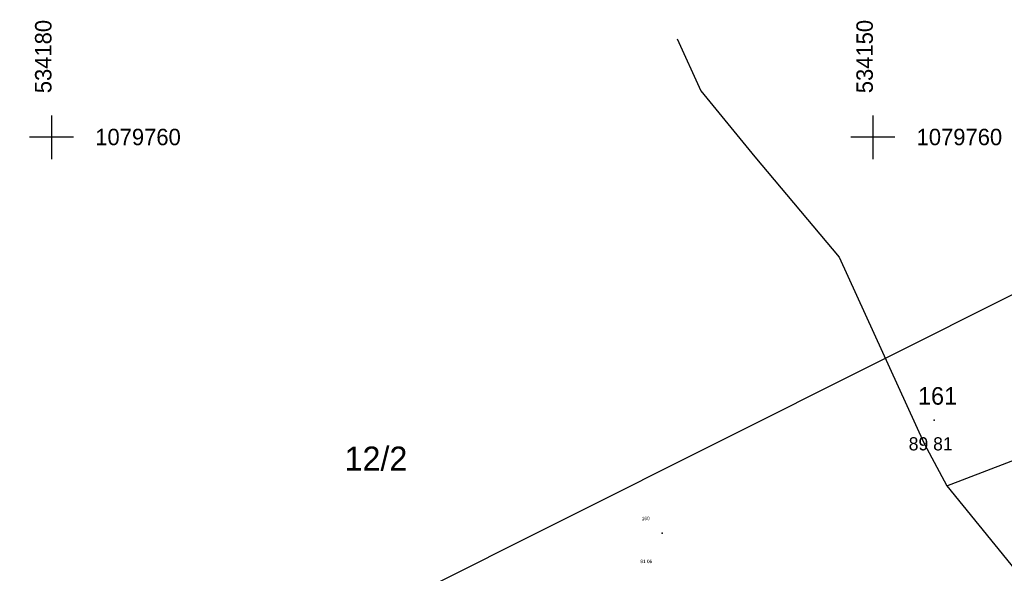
# Model space of a CAD drawing. Extents: x -667835 to -63364, y -1149389 to -953716.
# Tile 18 of 29: x -600405 to -564443, y -1015182 to -994955. Entities that reach past the tile are written whole.
import ezdxf

# ---------------------------------------------------------------- set-up
doc = ezdxf.new("R2010")
doc.units = 0
doc.header["$MEASUREMENT"] = 0
doc.layers.add('legenda', color=13, linetype='Continuous')
doc.layers.add('podklad- geometr', color=1, linetype='Continuous')
doc.styles.add('SPIRITTXTSTYLE5', font='txt')
doc.linetypes.add('648', pattern='A,0,-1,[102,situace.shx,S=0.001672,R=0,X=-1,Y=0],0', length=1)

msp = doc.modelspace()

# ---------------------------------------------------------------- linework, layer by layer
at = {"layer": 'legenda', "color": 6, "linetype": '648', "ltscale": 6885}
for p, q in [((-576385.2505, -995653.5344, 900), (-575521.9692, -997552.8547, 900)), ((-575521.9692, -997552.8547, 900), (-573553.6763, -999970.175, 900)), ((-573553.6763, -999970.175, 900), (-570480.3813, -1003630.6984, 900)), ((-570480.3813, -1003630.6984, 900), (-567372.5513, -1010433.7297, 900)), ((-566543.7993, -1011987.7258, 900), (-560466.27, -1009639.4719, 900)), ((-567372.5513, -1010433.7297, 900), (-566543.7993, -1011987.7258, 900)), ((-566543.7993, -1011987.7258, 900), (-560272.6802, -1019694.2492, 900))]:
    msp.add_line(p, q, dxfattribs=at)
at = {"layer": 'podklad- geometr', "color": 1, "linetype": 'Continuous', "ltscale": 1000}
for p, q in [((-599245.1567, -998450.4172, -899100), (-599245.1567, -1000050.3234, -899100)), ((-569245.0513, -998450.4172, -899100), (-569245.0513, -1000050.3234, -899100)), ((-600045.1098, -999240.2844, -899100), (-598444.8169, -999240.2844, -899100)), ((-570045.0024, -999240.2844, -899100), (-568445.1001, -999240.2844, -899100)), ((-562845.0552, -1004350.4406, -899100), (-600405.1684, -1023170.6125, -899100))]:
    msp.add_line(p, q, dxfattribs=at)
for p in [(-567004.8774, -1009580.3547, -309290), (-576934.8911, -1013710.3352, -308039.9688)]:
    msp.add_point(p, dxfattribs=at)

# ---------------------------------------------------------------- texts
at = {"layer": 'podklad- geometr', "color": 1, "linetype": 'Continuous', "ltscale": 1000, "style": 'SPIRITTXTSTYLE5'}
for s, p in [('534180', (-599245.1567, -997640.3859, -899100)), ('534150', (-569245.0513, -997640.3859, -899100))]:
    msp.add_text(s, height=600, rotation=90.0000025, dxfattribs=at).set_placement(p)
for s, height, p in [('1079760', 600, (-597644.8638, -999540.2766, -899100)), ('1079760', 600, (-567645.1489, -999540.2766, -899100)), ('161', 640, (-567595.1528, -1009020.3156, -899100)), ('12/2', 880, (-588536.5083, -1011430.632, -899100)), ('89 81', 480, (-567935.0532, -1010690.3664, -899100)), ('160', 125, (-577684.8481, -1013240.5969, -899100)), ('91 06', 125, (-577736.0044, -1014810.2688, -899100))]:
    msp.add_text(s, height=height, dxfattribs=at).set_placement(p)

doc.saveas('drawing.dxf')
